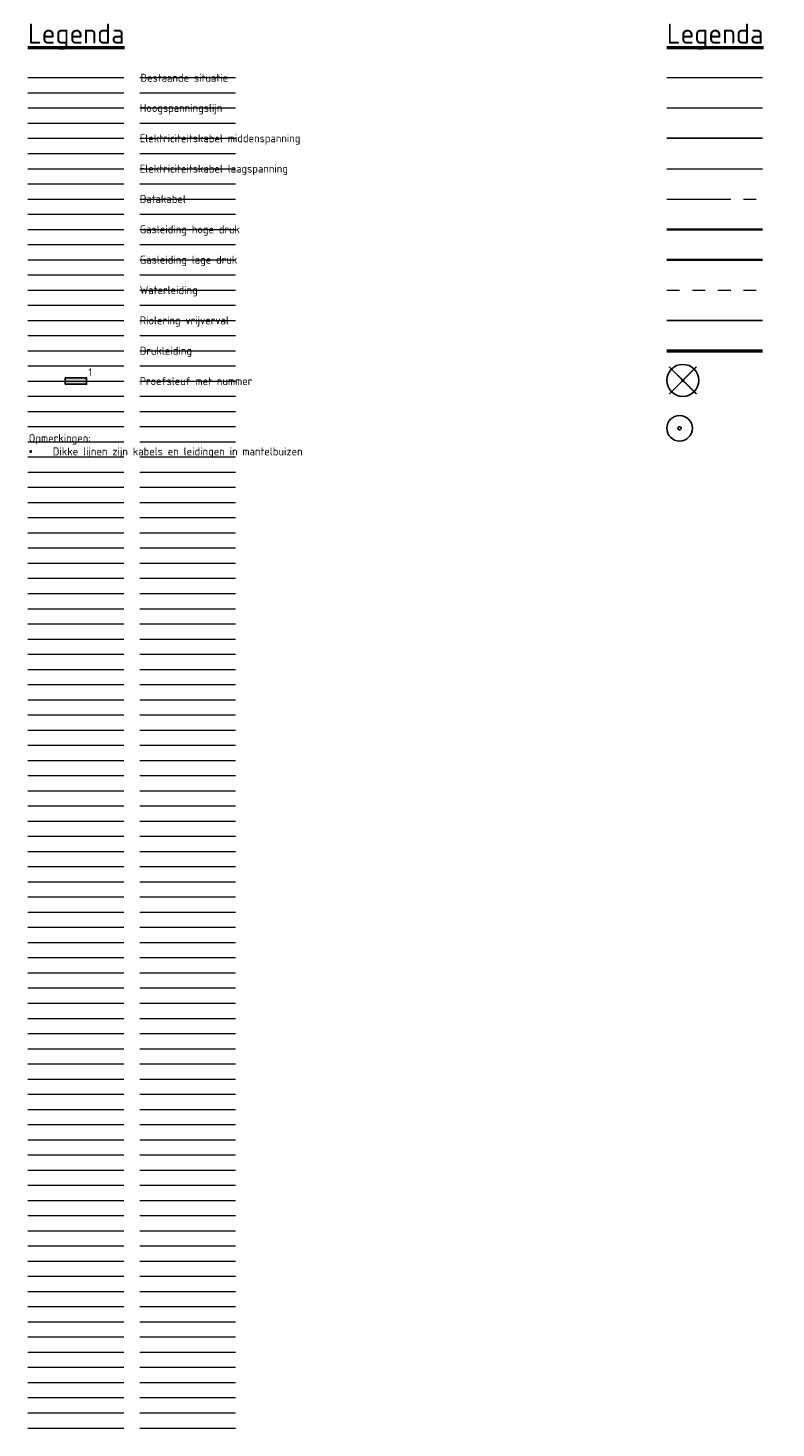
# Model space of a CAD drawing. Header units: metres. Extents: x 780 to 3546, y -363 to 107.
# Tile 3 of 18: x 780 to 897, y -142 to 77. Entities that reach past the tile are written whole.
import ezdxf
from ezdxf.lldxf.tags import DXFTag

# ---------------------------------------------------------------- set-up
doc = ezdxf.new("R2010")
doc.units = ezdxf.units.M
for name, pattern in [('AM-AS', [16, 10, -2, 2, -2]), ('RI-OVERIG', [17, 5, -2, 2, -2, 0, -2, 2, -2]), ('VW-1-1_STREEP', [2, 1, -1])]:
    doc.linetypes.add(name, pattern=pattern)
for name, color, linetype, lineweight in [('B-WE-GR-BOOM-S', 253, 'Continuous', 25), ('B-WE-KG-GRENS_PERCEEL-G', 150, 'KG-PERCEEL', 18), ('B-WE-KL-ET_HS_LANDELIJK HOOGSPANNINGSNET_TENNET TSO-G', 10, 'KL-HS-N', 18), ('B-WE-KL-ET_MS_ENEXIS NETBEHEER BV-G', 130, 'KL-MS-N', 18), ('B-WE-RI-DRUK-G', 210, 'RI-PERS', 18), ('B-WE-RI-VRIJVERVAL-G', 210, 'RI-OVERIG', 18), ('N-WE-AM-AS_WEG_HOOFDRIJBAAN_RECHT-G', 130, 'AM-AS', 18), ('N-WE-BV-GELEIDECONSTRUCTIE_GELEIDERAIL-G', 210, 'BV-GELEIDERAIL', 25), ('N-WE-GW-GRONDWERKLIJN-G', 90, 'Continuous', 50), ('N-WE-KG-GRENS_PERCEEL-G', 10, 'KG-PERCEEL', 18), ('N-WE-MO-ONDERZOEK_SLEUF-S-500', 30, 'Continuous', 25), ('N-WE-VH-KANTVERHARDING-G', 210, 'Continuous', 35), ('N-WE-VH-KANTVERHARDING-G_2', 4, 'Continuous', 35), ('N-WE-VW-MARKERING_LANGS_STREEP_11_010-G', 7, 'VW-1-1_STREEP', 13), ('N-WE-VW-MARKERING_VERKEERSTEKEN-S', 7, 'Continuous', 25), ('X-XX-AL-LEGENDA-T25', 7, 'Continuous', 25), ('X-XX-AL-LEGENDA-T50', 7, 'Continuous', 50), ('X-XX-AL-REFERENTIE-G', 7, 'Continuous', 18), ('X-XX-AL-TEKENBLAD_VERKLARING-G', 7, 'Continuous', 18)]:
    doc.layers.add(name, color=color, linetype=linetype, lineweight=lineweight)
for name, color, linetype, lineweight, true_color in [('B-WE-KL-DATA-G', 3, 'KL-DATA-N', 18, 0x00ff00), ('B-WE-KL-ET_LS-G', 190, 'KL-LS-N', 18, 0x7f00ff), ('B-WE-KL-GAS_HD-G', 30, 'KL-GAS-HD-N', 18, 0xff7f00), ('B-WE-KL-GAS_LD-G', 2, 'KL-GAS-LD-N', 18, 0xffff00), ('B-WE-KL-WATER-G', 5, 'KL-WATER-N', 18, 0x0000ff), ('V-WE-GR-BOOM-S', 3, 'Continuous', 25, 0x00ff00)]:
    doc.layers.add(name, color=color, linetype=linetype, lineweight=lineweight, true_color=true_color)
doc.layers.add('X-XX-AL-HULPLIJN-GN', color=7, linetype='Continuous', lineweight=13, true_color=0x9b039b, plot=False)
doc.styles.add('NLCS-ISO', font='NLCS-ISO.ttf')
doc.styles.add('NLCS-ISO-M500-T50', font='NLCS-ISO.ttf', dxfattribs={"height": 2.5})
doc.styles.add('NLCS-ISO-T25', font='NLCS-ISO.ttf')
doc.linetypes.add('BV-GELEIDERAIL', pattern='A,10,-3,[108,NLCS.SHX,S=1,R=0,X=0,Y=0],-3', length=16)
tags = doc.linetypes.add('KG-PERCEEL', pattern='A,5.5,-2,["P",Standard,S=1.8,R=0,X=-0.5,Y=-0.9],-2,5.5,-2,[5,NLCS.SHX,S=0.75,R=0,X=0,Y=0],-2', length=19).pattern_tags.tags
tags[6] = DXFTag(74, 10)
tags = doc.linetypes.add('KL-DATA-N', pattern='A,4,-1,[101,NLCS.SHX,S=0.5,R=0,X=0,Y=0],-1,4,-1,["D",Standard,S=1,R=0,X=-0.25,Y=-0.5],-1.5', length=12.5).pattern_tags.tags
tags[18] = DXFTag(74, 10)
tags = doc.linetypes.add('KL-GAS-HD-N', pattern='A,4,-1,[69,NLCS.SHX,S=0.5,R=0,X=0,Y=0],-1,4,-1,["H",Standard,S=1,R=0,X=0,Y=-0.5],-2', length=13).pattern_tags.tags
tags[18] = DXFTag(74, 10)
tags = doc.linetypes.add('KL-GAS-LD-N', pattern='A,4,-1,[69,NLCS.SHX,S=0.5,R=0,X=0,Y=0],-1,4,-1,["L",Standard,S=1,R=0,X=0.25,Y=-0.5],-2', length=13).pattern_tags.tags
tags[18] = DXFTag(74, 10)
tags = doc.linetypes.add('KL-HS-N', pattern='A,4,-1,[103,NLCS.SHX,S=0.75,R=0,X=0,Y=0],-1,4,-1,["H",Standard,S=1,R=0,X=0,Y=-0.5],-2', length=13).pattern_tags.tags
tags[18] = DXFTag(74, 10)
tags = doc.linetypes.add('KL-LS-N', pattern='A,4,-1,[103,NLCS.SHX,S=0.75,R=0,X=0,Y=0],-1,4,-1,["L",Standard,S=1,R=0,X=0,Y=-0.5],-2', length=13).pattern_tags.tags
tags[18] = DXFTag(74, 10)
tags = doc.linetypes.add('KL-MS-N', pattern='A,4,-1,[103,NLCS.SHX,S=0.75,R=0,X=0,Y=0],-1,4,-1,["M",Standard,S=1,R=0,X=0,Y=-0.5],-2', length=13).pattern_tags.tags
tags[18] = DXFTag(74, 10)
doc.linetypes.add('KL-WATER-N', pattern='A,7,-0.5,[168,NLCS.SHX,S=0.75,R=0,X=0.75,Y=0],-2', length=9.5)
tags = doc.linetypes.add('RI-PERS', pattern='A,7,-2,["P",Standard,S=1.8,R=0,X=-0.5,Y=-0.9],-2,7,-2,[102,NLCS.SHX,S=1,R=180,X=0,Y=0],-2', length=22).pattern_tags.tags
tags[6] = DXFTag(74, 10)

# ---------------------------------------------------------------- blocks, each defined once
blk = doc.blocks.new('*U2')
at = {"layer": 'X-XX-AL-HULPLIJN-GN', "flags": 128}
blk.add_lwpolyline([(-7.5, 0), (7.5, 0)], dxfattribs=at)
blk = doc.blocks.new('*U3')
at = {"layer": 'X-XX-AL-HULPLIJN-GN', "color": 0, "linetype": 'ByBlock', "lineweight": -2, "transparency": 16777216}
for p in [(0, 0), (0, -2.375), (0, -4.75), (0, -7.125), (0, -9.5), (0, -11.875), (0, -14.25), (0, -16.625), (0, -19), (0, -21.375), (0, -23.75), (0, -26.125), (0, -28.5), (0, -30.875), (0, -33.25), (0, -35.625), (0, -38), (0, -40.375), (0, -42.75), (0, -45.125), (0, -47.5), (0, -49.875), (0, -52.25), (0, -54.625), (0, -57), (0, -59.375), (0, -61.75), (0, -64.125), (0, -66.5), (0, -68.875), (0, -71.25), (0, -73.625), (0, -76), (0, -78.375), (0, -80.75), (0, -83.125), (0, -85.5), (0, -87.875), (0, -90.25), (0, -92.625), (0, -95), (0, -97.375), (0, -99.75), (0, -102.125), (0, -104.5), (0, -106.875), (0, -109.25), (0, -111.625), (0, -114), (0, -116.375), (0, -118.75), (0, -121.125), (0, -123.5), (0, -125.875), (0, -128.25), (0, -130.625), (0, -133), (0, -135.375), (0, -137.75), (0, -140.125), (0, -142.5), (0, -144.875), (0, -147.25), (0, -149.625), (0, -152), (0, -154.375), (0, -156.75), (0, -159.125), (0, -161.5), (0, -163.875), (0, -166.25), (0, -168.625), (0, -171), (0, -173.375), (0, -175.75), (0, -178.125), (0, -180.5), (0, -182.875), (0, -185.25), (0, -187.625), (0, -190), (0, -192.375), (0, -194.75), (0, -197.125), (0, -199.5), (0, -201.875), (0, -204.25), (0, -206.625), (0, -209), (0, -211.375)]:
    blk.add_blockref('*U2', p, dxfattribs=at)
blk = doc.blocks.new('*U4')
at = {"layer": 'X-XX-AL-HULPLIJN-GN', "flags": 128}
blk.add_lwpolyline([(-7.5, 0), (7.5, 0)], dxfattribs=at)
blk = doc.blocks.new('*U5')
at = {"layer": 'X-XX-AL-HULPLIJN-GN', "color": 0, "linetype": 'ByBlock', "lineweight": -2, "transparency": 16777216}
for p in [(0, 0), (0, -2.375), (0, -4.75), (0, -7.125), (0, -9.5), (0, -11.875), (0, -14.25), (0, -16.625), (0, -19), (0, -21.375), (0, -23.75), (0, -26.125), (0, -28.5), (0, -30.875), (0, -33.25), (0, -35.625), (0, -38), (0, -40.375), (0, -42.75), (0, -45.125), (0, -47.5), (0, -49.875), (0, -52.25), (0, -54.625), (0, -57), (0, -59.375), (0, -61.75), (0, -64.125), (0, -66.5), (0, -68.875), (0, -71.25), (0, -73.625), (0, -76), (0, -78.375), (0, -80.75), (0, -83.125), (0, -85.5), (0, -87.875), (0, -90.25), (0, -92.625), (0, -95), (0, -97.375), (0, -99.75), (0, -102.125), (0, -104.5), (0, -106.875), (0, -109.25), (0, -111.625), (0, -114), (0, -116.375), (0, -118.75), (0, -121.125), (0, -123.5), (0, -125.875), (0, -128.25), (0, -130.625), (0, -133), (0, -135.375), (0, -137.75), (0, -140.125), (0, -142.5), (0, -144.875), (0, -147.25), (0, -149.625), (0, -152), (0, -154.375), (0, -156.75), (0, -159.125), (0, -161.5), (0, -163.875), (0, -166.25), (0, -168.625), (0, -171), (0, -173.375), (0, -175.75), (0, -178.125), (0, -180.5), (0, -182.875), (0, -185.25), (0, -187.625), (0, -190), (0, -192.375), (0, -194.75), (0, -197.125), (0, -199.5), (0, -201.875), (0, -204.25), (0, -206.625), (0, -209), (0, -211.375)]:
    blk.add_blockref('*U4', p, dxfattribs=at)
blk = doc.blocks.new('V-SGR-BOOM_01')
at = {"ltscale": 0.1}
h = blk.add_hatch(color=256, dxfattribs=at)
edge = h.paths.add_edge_path()
edge.add_arc((0, 0), 0.15, 0, 360)
at = {"color": 1, "lineweight": -3, "true_color": 0xff0000, "const_width": 0.2, "flags": 128}
for points in [[(2.15, 2.15), (-2.15, -2.15)], [(-2.15, 2.15), (2.15, -2.15)]]:
    blk.add_lwpolyline(points, dxfattribs=at)
for radius in [2.5, 0.045]:
    blk.add_circle((0, 0), radius)
at = {"ltscale": 0.1}
blk.add_circle((0, 0), 0.15, dxfattribs=at)
blk = doc.blocks.new('SGR-BOOM_01-SO')
at = {"color": 0, "linetype": 'ByBlock', "lineweight": -2}
for radius in [2, 0.25]:
    blk.add_circle((0, 0), radius, dxfattribs=at)
blk = doc.blocks.new('SMO-BODEM_PROEFSLEUF-SO')
h = blk.add_hatch(color=252)
h.dxf.hatch_style = 1
h.paths.add_polyline_path([(3.33, -1), (3.33, 1), (-3.33, 1), (-3.33, -1)])
at = {"flags": 128}
blk.add_lwpolyline([(-3.33, -1), (3.33, -1), (3.33, 1), (-3.33, 1)], close=True, dxfattribs=at)
at = {"style": 'NLCS-ISO'}
blk.add_attdef('NR', (3.91, 1.49), '', height=2.5, dxfattribs=at)

msp = doc.modelspace()

# ---------------------------------------------------------------- linework, layer by layer
at = {"layer": 'B-WE-KG-GRENS_PERCEEL-G'}
msp.add_line((879.84, 54.91), (894.84, 54.91), dxfattribs=at)
at = {"layer": 'B-WE-KL-DATA-G'}
msp.add_line((779.84, 50.16), (794.84, 50.16), dxfattribs=at)
at = {"layer": 'B-WE-KL-ET_HS_LANDELIJK HOOGSPANNINGSNET_TENNET TSO-G'}
msp.add_line((779.84, 64.41), (794.84, 64.41), dxfattribs=at)
at = {"layer": 'B-WE-KL-ET_LS-G'}
msp.add_line((779.84, 54.91), (794.84, 54.91), dxfattribs=at)
at = {"layer": 'B-WE-KL-ET_MS_ENEXIS NETBEHEER BV-G'}
msp.add_line((779.84, 59.66), (794.84, 59.66), dxfattribs=at)
at = {"layer": 'B-WE-KL-GAS_HD-G'}
msp.add_line((779.84, 45.41), (794.84, 45.41), dxfattribs=at)
at = {"layer": 'B-WE-KL-GAS_LD-G'}
msp.add_line((779.84, 40.66), (794.84, 40.66), dxfattribs=at)
at = {"layer": 'B-WE-KL-WATER-G'}
msp.add_line((779.84, 35.91), (794.84, 35.91), dxfattribs=at)
at = {"layer": 'B-WE-RI-DRUK-G'}
msp.add_line((779.84, 26.41), (794.84, 26.41), dxfattribs=at)
at = {"layer": 'B-WE-RI-VRIJVERVAL-G'}
msp.add_line((779.84, 31.16), (794.84, 31.16), dxfattribs=at)
at = {"layer": 'N-WE-AM-AS_WEG_HOOFDRIJBAAN_RECHT-G', "color": 2, "linetype": 'AM-AS', "lineweight": 18}
msp.add_line((879.84, 50.16), (894.84, 50.16), dxfattribs=at)
at = {"layer": 'N-WE-BV-GELEIDECONSTRUCTIE_GELEIDERAIL-G', "ltscale": 2}
msp.add_line((879.84, 31.16), (894.84, 31.16), dxfattribs=at)
at = {"layer": 'N-WE-GW-GRONDWERKLIJN-G', "ltscale": 2}
msp.add_line((879.84, 26.41), (894.84, 26.41), dxfattribs=at)
at = {"layer": 'N-WE-KG-GRENS_PERCEEL-G'}
msp.add_line((879.84, 64.41), (894.84, 64.41), dxfattribs=at)
at = {"layer": 'N-WE-VH-KANTVERHARDING-G', "ltscale": 2}
msp.add_line((879.84, 45.41), (894.84, 45.41), dxfattribs=at)
at = {"layer": 'N-WE-VH-KANTVERHARDING-G_2', "ltscale": 2}
msp.add_line((879.84, 40.66), (894.84, 40.66), dxfattribs=at)
at = {"layer": 'N-WE-VW-MARKERING_LANGS_STREEP_11_010-G', "ltscale": 2}
msp.add_line((879.84, 35.91), (894.84, 35.91), dxfattribs=at)
at = {"layer": 'N-WE-VW-MARKERING_VERKEERSTEKEN-S'}
msp.add_line((879.84, 59.66), (894.84, 59.66), dxfattribs=at)
at = {"layer": 'X-XX-AL-REFERENTIE-G', "color": 251}
msp.add_line((879.84, 69.16), (894.84, 69.16), dxfattribs=at)
at = {"layer": 'X-XX-AL-TEKENBLAD_VERKLARING-G', "color": 253}
msp.add_line((779.84, 69.16), (794.84, 69.16), dxfattribs=at)

# ---------------------------------------------------------------- block references
at = {"layer": 'B-WE-GR-BOOM-S'}
msp.add_blockref('SGR-BOOM_01-SO', (881.84, 14.27), dxfattribs=at)
at = {"layer": 'N-WE-MO-ONDERZOEK_SLEUF-S-500', "xscale": 0.5, "yscale": 0.5, "zscale": 0.5}
msp.add_blockref('SMO-BODEM_PROEFSLEUF-SO', (787.34, 21.66), dxfattribs=at).add_auto_attribs({'NR': '1'})
at = {"layer": 'V-WE-GR-BOOM-S', "rotation": 0.2169203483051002}
msp.add_blockref('V-SGR-BOOM_01', (882.35, 21.77), dxfattribs=at)
at = {"layer": 'X-XX-AL-HULPLIJN-GN'}
for name, p in [('*U5', (787.34, 69.16)), ('*U3', (804.84, 69.16))]:
    msp.add_blockref(name, p, dxfattribs=at)

# ---------------------------------------------------------------- texts
at = {"layer": 'X-XX-AL-LEGENDA-T25', "style": 'NLCS-ISO-T25'}
for s, p in [('Hoogspanningslijn', (797.34, 63.79)), ('Elektriciteitskabel middenspanning', (797.34, 59.04)), ('Elektriciteitskabel laagspanning', (797.34, 54.29)), ('Datakabel', (797.34, 49.54)), ('Gasleiding hoge druk', (797.34, 44.79)), ('Gasleiding lage druk', (797.34, 40.04)), ('Waterleiding', (797.34, 35.29)), ('Riolering vrijverval', (797.34, 30.54)), ('Drukleiding', (797.34, 25.79)), ('Proefsleuf met nummer', (797.34, 21.04))]:
    msp.add_text(s, height=1.25, dxfattribs=at).set_placement(p)
at = {"layer": 'X-XX-AL-LEGENDA-T25', "char_height": 1.25, "attachment_point": 1, "style": 'NLCS-ISO-T25'}
for s, insert, width in [('Bestaande situatie', (797.47, 69.76), 31.474), ('Opmerkingen:\\P\\pxi-3,l3,t3;{\\fSymbol|b0|i0|c2|p18;·^I}Dikke lijnen zijn kabels en leidingen in mantelbuizen', (779.97, 13.36), 45.5532)]:
    msp.add_mtext(s, dxfattribs=dict(at, insert=insert, width=width))
at = {"layer": 'X-XX-AL-LEGENDA-T50', "char_height": 3.125, "attachment_point": 7, "style": 'NLCS-ISO-M500-T50'}
for insert in [(779.84, 73.54), (879.84, 73.54)]:
    msp.add_mtext('{\\LLegenda}', dxfattribs=dict(at, insert=insert))

doc.saveas('drawing.dxf')
